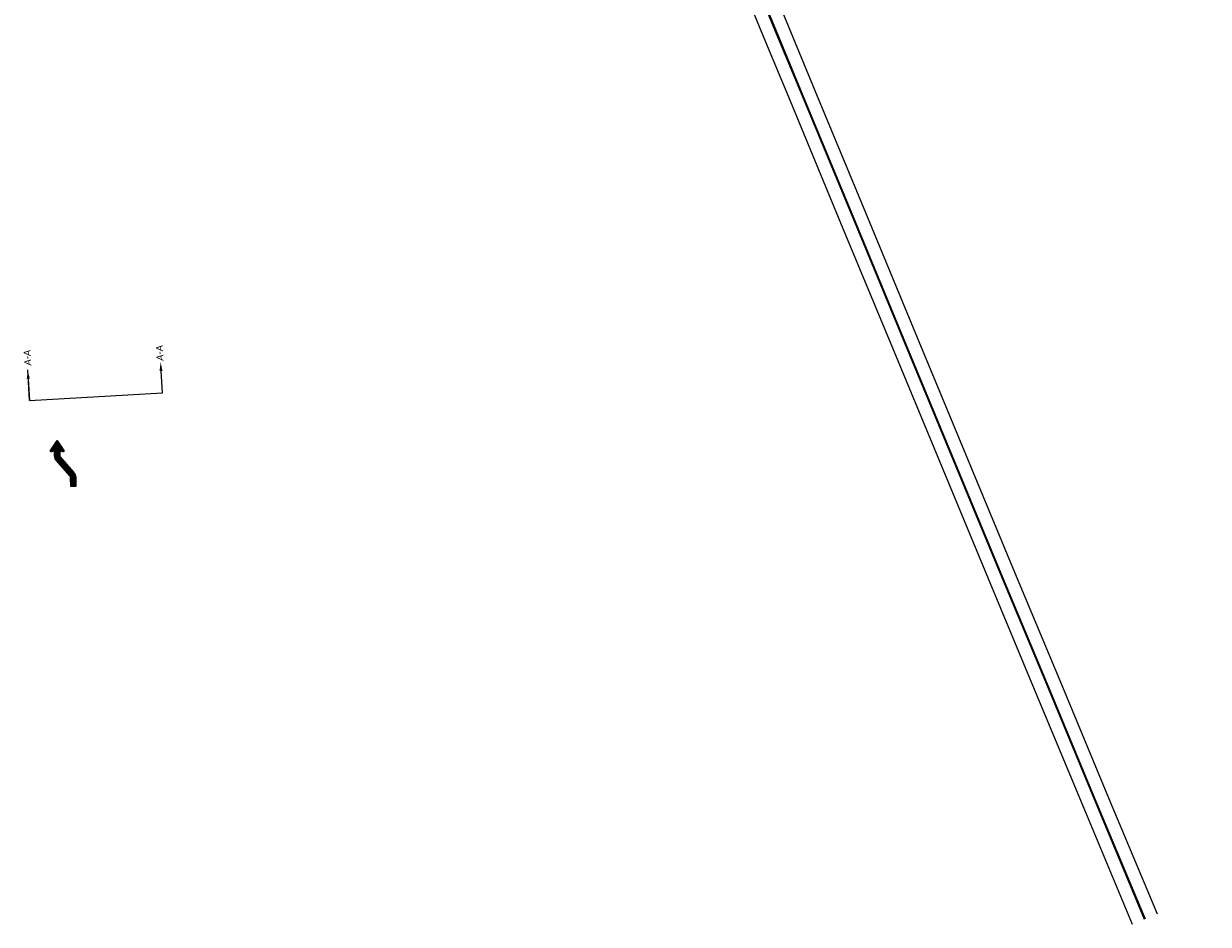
# Model space of a CAD drawing. Header units: feet. Extents: x 50318 to 2249932, y 595287 to 1328512.
# Tile 1 of 10: x 2245236 to 2246203, y 595287 to 596022. Entities that reach past the tile are written whole.
import ezdxf
from ezdxf import colors
from ezdxf.entities.mleader import LeaderData, LeaderLine
from ezdxf.math import Vec2, Vec3

# ---------------------------------------------------------------- set-up
doc = ezdxf.new("R2010")
doc.units = ezdxf.units.FT
doc.header["$MEASUREMENT"] = 0
doc.linetypes.add('dsolidcl', pattern=[0])
for name, color, linetype in [('MT_P_Text', 7, 'Continuous'), ('PM_X_CL_Double_Solid', 2, 'dsolidcl'), ('PM_X_Edge_Line', 2, 'Continuous'), ('SN_P_Signs', 120, 'Continuous'), ('TX_P_20', 7, 'Continuous')]:
    doc.layers.add(name, color=color, linetype=linetype)
doc.styles.add('P_Slanted_Normal', font='calibrii.ttf', dxfattribs={"height": 0.14})

msp = doc.modelspace()

# ---------------------------------------------------------------- linework, layer by layer
at = {"layer": 'MT_P_Text', "linetype": 'Continuous', "flags": 128}
for points in [[(2245240.656, 595713.973), (2245239.181, 595738.93)], [(2245239.606, 595731.742), (2245240.656, 595713.973), (2245349.05, 595720.381), (2245347.955, 595738.147)]]:
    msp.add_lwpolyline(points, dxfattribs=at)
at = {"layer": 'PM_X_CL_Double_Solid', "flags": 128}
for points in [[(2245782.541, 596176.78), (2245803.073, 596126.829), (2245822.979, 596079.72), (2245851.311, 596010.81), (2245871.289, 595962.695), (2245912.586, 595863.125), (2245954.801, 595761.062), (2246032.942, 595572.802), (2246072.034, 595479.165), (2246111.006, 595385.325), (2246150.643, 595290.628)], [(2245783.151, 596177.031), (2245803.683, 596127.083), (2245823.588, 596079.974), (2245851.921, 596011.062), (2245871.899, 595962.949), (2245913.195, 595863.378), (2245955.411, 595761.314), (2246033.552, 595573.056), (2246072.644, 595479.419), (2246111.615, 595385.579), (2246151.251, 595290.882)]]:
    msp.add_lwpolyline(points, dxfattribs=at)
at = {"layer": 'PM_X_Edge_Line', "flags": 128}
for points in [[(2245762.883, 596191.862), (2245793.224, 596122.724), (2245813.13, 596075.615), (2245841.45, 596006.735), (2245861.435, 595958.604), (2245902.73, 595859.038), (2245944.944, 595756.977), (2246023.092, 595568.702), (2246062.184, 595475.064), (2246101.157, 595381.219), (2246140.8, 595286.508)], [(2245801.994, 596161.925), (2245813.532, 596131.188), (2245833.437, 596084.079), (2245861.782, 596015.137), (2245881.753, 595967.04), (2245923.051, 595867.466), (2245965.268, 595765.399), (2246043.402, 595577.156), (2246082.494, 595483.52), (2246121.463, 595389.685), (2246161.094, 595295.002)]]:
    msp.add_lwpolyline(points, dxfattribs=at)
at = {"layer": 'SN_P_Signs', "linetype": 'Continuous'}
for p, q in [((2245268.077, 595672.01), (2245262.687, 595680.635)), ((2245268.531, 595672.268), (2245263.01, 595681.103)), ((2245258.235, 595671.999), (2245257.544, 595673.105)), ((2245258.789, 595672.098), (2245257.85, 595673.6)), ((2245259.304, 595672.259), (2245258.172, 595674.069)), ((2245259.819, 595672.42), (2245258.495, 595674.538)), ((2245260.334, 595672.581), (2245258.817, 595675.007)), ((2245260.849, 595672.742), (2245259.14, 595675.476)), ((2245278.392, 595645.651), (2245259.462, 595675.945)), ((2245278.375, 595646.664), (2245259.785, 595676.414)), ((2245265.211, 595668.715), (2245260.107, 595676.883)), ((2245265.204, 595669.712), (2245260.43, 595677.352)), ((2245265.204, 595670.697), (2245260.752, 595677.821)), ((2245273.379, 595652.689), (2245261.038, 595672.439)), ((2245271.218, 595655.163), (2245261.038, 595671.454)), ((2245265.204, 595671.682), (2245261.075, 595678.29)), ((2245265.204, 595672.667), (2245261.397, 595678.759)), ((2245265.865, 595672.594), (2245261.72, 595679.228)), ((2245266.63, 595672.355), (2245262.042, 595679.697)), ((2245267.395, 595672.116), (2245262.365, 595680.166)), ((2245268.741, 595672.916), (2245267.532, 595674.851)), ((2245269.056, 595657.636), (2245261.038, 595670.469)), ((2245266.895, 595660.11), (2245261.038, 595669.483)), ((2245264.733, 595662.584), (2245261.047, 595668.484)), ((2245262.572, 595665.058), (2245261.389, 595666.951)), ((2245278.357, 595647.677), (2245265.97, 595667.501)), ((2245278.34, 595648.69), (2245268.131, 595665.027)), ((2245278.322, 595649.703), (2245270.293, 595662.553)), ((2245278.305, 595650.717), (2245272.454, 595660.079)), ((2245278.41, 595644.638), (2245274.08, 595651.567)), ((2245278.263, 595651.769), (2245274.615, 595657.606)), ((2245277.857, 595653.402), (2245276.711, 595655.237)), ((2245278.339, 595643.765), (2245274.142, 595650.483)), ((2245277.724, 595643.765), (2245274.159, 595649.47)), ((2245277.108, 595643.765), (2245274.177, 595648.457)), ((2245276.493, 595643.765), (2245274.195, 595647.443)), ((2245275.877, 595643.765), (2245274.212, 595646.43)), ((2245275.262, 595643.765), (2245274.23, 595645.417)), ((2245274.646, 595643.765), (2245274.247, 595644.404))]:
    msp.add_line(p, q, dxfattribs=at)
at = {"layer": 'SN_P_Signs'}
msp.add_lwpolyline([(2245265.204, 595672.801), (2245265.204, 595668.771, 0.1341021), (2245265.491, 595668.05), (2245276.438, 595655.52, -0.2000948), (2245278.296, 595651.188), (2245278.425, 595643.765), (2245274.258, 595643.765), (2245274.131, 595651.134, 0.2179979), (2245273.445, 595652.614), (2245262.285, 595665.386, -0.1571812), (2245261.038, 595668.614), (2245261.038, 595672.801), (2245258.578, 595672.032, -0.712491), (2245257.643, 595673.299), (2245263.121, 595681.265), (2245268.6, 595673.299, -0.712491), (2245267.664, 595672.032), (2245265.205, 595672.801)], format="xyb", dxfattribs=at)
at = {"layer": 'TX_P_20'}
for points in [[(2245238.362, 595731.676), (2245239.181, 595738.93), (2245240.759, 595731.803)], [(2245346.756, 595738.084), (2245347.575, 595745.337), (2245349.153, 595738.211)]]:
    msp.add_solid(points, dxfattribs=at)

# ---------------------------------------------------------------- texts
at = {"layer": 'TX_P_20', "char_height": 5.6, "width": 14.93909, "attachment_point": 3, "rotation": 93, "style": 'P_Slanted_Normal'}
for s, insert in [('\\pxql;A-A', (2245343.61, 595761.166)), ('A-A', (2245235.731, 595755.138))]:
    msp.add_mtext(s, dxfattribs=dict(at, insert=insert))

# ---------------------------------------------------------------- leaders
at = {"layer": 'TX_P_20'}
ml = msp.add_multileader_mtext('Standard', dxfattribs=at)
ml.set_content('{\\fOHDOTSymbols|b0|i1|c186|p2;\\H1.08333x;\ue0a4} R/W & CONST. HIGHLAND ROAD', color=256, style='P_Slanted_Normal')
ml.set_leader_properties()
ml.build(insert=Vec2(0, 0))
ml.multileader.update_dxf_attribs({"dogleg_length": 0.36, "arrow_head_size": 7.2, "scale": 40})
ctx = ml.context
ctx.base_point, ctx.scale, ctx.char_height, ctx.arrow_head_size, ctx.landing_gap_size, ctx.plane_origin, ctx.plane_x_axis, ctx.plane_y_axis = Vec3(2246191.275, 596170.158), 40, 5.6, 7.2, 3.6, Vec3(2246074.716, 596155.246), Vec3(0.9898885, -0.1418479), Vec3(0.1418479, 0.9898885)
notes = []
notes.append((ctx, [(0, (1, 1, 0), (2246182.759, 596171.378), (0.9898885, -0.1418479), 8.603, [(0, [(2246191.17, 596238.333)], 0, [])])]))
ctx.mtext.insert, ctx.mtext.text_direction, ctx.mtext.rotation, ctx.mtext.width, ctx.mtext.defined_height, ctx.mtext.flow_direction = Vec3(2246195.242, 596172.46), Vec3(0.9898885, -0.1418479), 6.1408573, 92.38554, 15.888, 5
for ctx, leaders in notes:
    for number, flags, end, landing, length, lines in leaders:
        leader = LeaderData()
        leader.index, (leader.has_last_leader_line, leader.has_dogleg_vector, leader.attachment_direction) = number, flags
        leader.last_leader_point, leader.dogleg_vector, leader.dogleg_length = Vec3(end), Vec3(landing), length
        for number, points, colour, breaks in lines:
            line = LeaderLine()
            line.index, line.vertices, line.color, line.breaks = number, Vec3.list(points), colors.encode_raw_color(colour), breaks
            leader.lines.append(line)
        ctx.leaders.append(leader)

doc.saveas('drawing.dxf')
